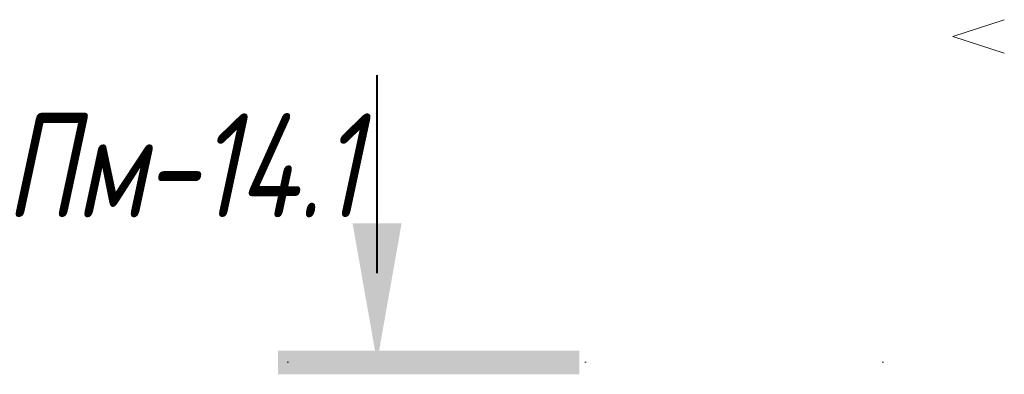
# Model space of a CAD drawing. Header units: millimetres. Extents: x -13485 to -2560, y 10628 to 45746.
# Tile 13 of 30: x -13485 to -12658, y 42880 to 43178. Entities that reach past the tile are written whole.
import ezdxf

# ---------------------------------------------------------------- set-up
doc = ezdxf.new("R2010")
doc.units = ezdxf.units.MM
doc.linetypes.add('ADSK_Линия разреза', pattern=[500, 0, -250, 0, -250])
doc.layers.add('A-____-NOTE-TEXT', color=131, linetype='Continuous', lineweight=20)
doc.layers.add('G-____-____-SYMB', color=111, linetype='Continuous', lineweight=9)
doc.styles.add('GOST Common_I', font='GOST_Common Italic.ttf', dxfattribs={"width": 0.8, "height": 87.5})

# ---------------------------------------------------------------- blocks, each defined once
blk = doc.blocks.new('Разрез - Номер вида сзади_3_5 мм-6451-КЖ1_ПЭ_ВЭ14_Армирование_Пилоны_Пм-14_1_1-1')
at = {"layer": 'G-____-____-SYMB'}
for points in [[(-13205.62, 43006.86), (-13185.01, 42890), (-13164.41, 43006.86)], [(-13015.07, 42879.9), (-13015.07, 42899.84), (-13268.34, 42899.84), (-13268.34, 42879.9)]]:
    blk.add_hatch(color=256, dxfattribs=at).paths.add_polyline_path(points)
at = {"layer": 'G-____-____-SYMB', "lineweight": 40}
blk.add_line((-13185.01, 42965), (-13185.01, 43131.58), dxfattribs=at)

msp = doc.modelspace()

# ---------------------------------------------------------------- linework, layer by layer
at = {"layer": 'A-____-NOTE-TEXT'}
for p, q in [((-12657.7122, 43178.1543), (-12701.0373, 43164.0772)), ((-12701.0373, 43164.0772), (-12657.7122, 43150))]:
    msp.add_line(p, q, dxfattribs=at)
at = {"layer": 'G-____-____-SYMB', "linetype": 'ADSK_Линия разреза', "lineweight": 20}
msp.add_line((-13260.0124, 42890), (-10203.5894, 42890), dxfattribs=at)

# ---------------------------------------------------------------- block references
at = {"layer": 'G-____-____-SYMB', "lineweight": 40}
msp.add_blockref('Разрез - Номер вида сзади_3_5 мм-6451-КЖ1_ПЭ_ВЭ14_Армирование_Пилоны_Пм-14_1_1-1', (0, 0), dxfattribs=at)

# ---------------------------------------------------------------- texts
at = {"layer": 'G-____-____-SYMB', "char_height": 87.5, "attachment_point": 1, "style": 'GOST Common_I'}
for s, insert, width in [('Пм', (-13497.5215, 43099.3767), 141.097), ('-14.1', (-13381.1048, 43099.3767), 250.1265)]:
    msp.add_mtext(s, dxfattribs=dict(at, insert=insert, width=width))

doc.saveas('drawing.dxf')
